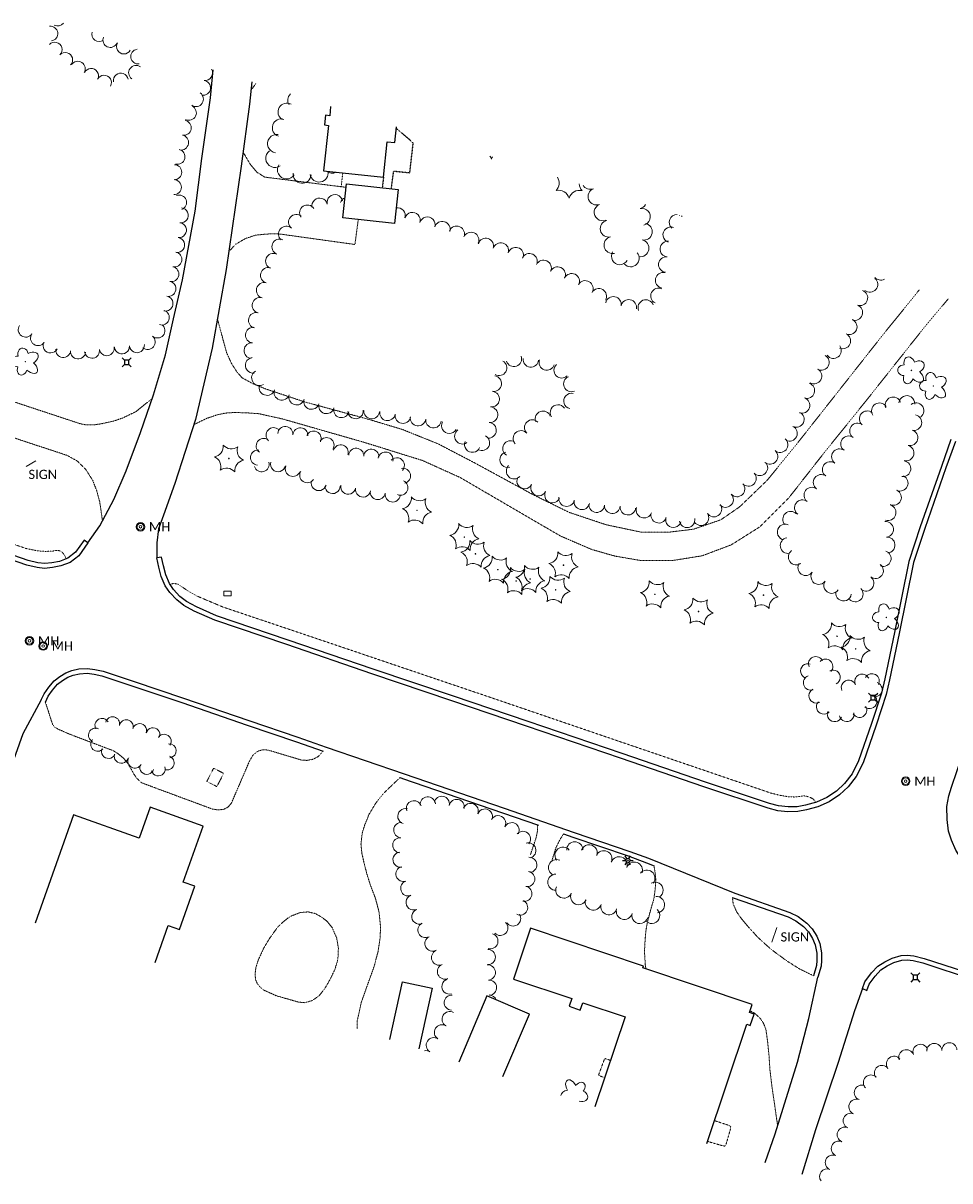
# Model space of a CAD drawing. Extents: x 386237 to 390135, y 96958 to 113752.
# Tile 31 of 116: x 389329 to 389811, y 98281 to 98884. Entities that reach past the tile are written whole.
import ezdxf
from ezdxf.enums import TextEntityAlignment as Align

# ---------------------------------------------------------------- set-up
doc = ezdxf.new("R2010")
doc.units = 0
doc.header["$MEASUREMENT"] = 0
doc.linetypes.add('Wisdot3', pattern=[0.1875, 0.125, -0.0625])
doc.linetypes.add('Wisdot5', pattern=[0.1, 0.05, -0.05])
for name, color, linetype, lineweight in [('E_BLD', 231, 'Continuous', 25), ('E_DRN', 41, 'Continuous', 18), ('E_DWY', 51, 'Wisdot3', 18), ('E_LAND_Vegetation', 81, 'Continuous', 18), ('E_LTG', 21, 'Continuous', 25), ('E_MISCPROP_HvyDash', 231, 'Wisdot3', 25), ('E_PATH_Sidewalk', 51, 'Wisdot5', 18), ('E_RDWY', 21, 'Continuous', 25), ('E_SGN', 21, 'Continuous', 18), ('E_UTL_AG_Bold', 31, 'Continuous', 25), ('E_UTL_MH', 31, 'Continuous', 18)]:
    doc.layers.add(name, color=color, linetype=linetype, lineweight=lineweight)
doc.styles.add('CalibriLight', font='calibril.ttf')

# ---------------------------------------------------------------- blocks, each defined once
blk = doc.blocks.new('INLET')
at = {"color": 0, "linetype": 'ByBlock', "lineweight": -2, "transparency": 16777216, "flags": 128}
blk.add_lwpolyline([(-7.5, 10), (7.5, 10), (7.5, 0), (-7.5, 0)], close=True, dxfattribs=at)
blk = doc.blocks.new('LPOL')
at = {"color": 0, "linetype": 'ByBlock', "lineweight": -2, "transparency": 16777216}
for p, q in [((-4, 0), (-1.5, 0)), ((-0.75, 1.3), (-2, 3.46)), ((0.75, 1.3), (2, 3.46)), ((1.5, 0), (4, 0)), ((-2, -3.46), (-0.75, -1.3)), ((2, -3.46), (0.75, -1.3))]:
    blk.add_line(p, q, dxfattribs=at)
for radius in [1.5, 1.5, 1.5, 0.125]:
    blk.add_circle((0, 0), radius, dxfattribs=at)
blk = doc.blocks.new('MH')
at = {"color": 0, "linetype": 'ByBlock', "lineweight": -2, "transparency": 16777216}
for radius in [5, 4, 1.5]:
    blk.add_circle((0, 0), radius, dxfattribs=at)
at = {"color": 0, "linetype": 'ByBlock', "lineweight": -2, "transparency": 16777216, "style": 'CalibriLight'}
blk.add_text('MH', height=10.8, dxfattribs=at).set_placement((10, 0), align=Align.MIDDLE_LEFT)
blk = doc.blocks.new('PED')
at = {"color": 0, "linetype": 'ByBlock', "lineweight": -2, "transparency": 16777216}
for p, q in [((-2.5, 2.5), (-5.3, 5.3)), ((2.5, 2.5), (5.3, 5.3)), ((-2.5, -2.5), (-5.3, -5.3)), ((2.5, -2.5), (5.3, -5.3))]:
    blk.add_line(p, q, dxfattribs=at)
at = {"color": 0, "linetype": 'ByBlock', "lineweight": -2, "transparency": 16777216, "flags": 128}
blk.add_lwpolyline([(-2.5, -2.5), (2.5, -2.5), (2.5, 2.5), (-2.5, 2.5)], close=True, dxfattribs=at)
blk = doc.blocks.new('CTRE')
at = {"color": 0, "linetype": 'ByBlock', "lineweight": -2, "transparency": 16777216}
blk.add_circle((0, 0), 0.223, dxfattribs=at)
for centre, start, end in [((-11.97, 8.96), 280.2067, 5.97162), ((1.81, 14.92), 220.21132, 305.97623), ((13.83, 5.89), 160.21133, 245.97624), ((-13.83, -5.9), 340.21132, 65.97623), ((-1.81, -14.93), 40.21133, 125.97624)]:
    blk.add_arc(centre, 7.87, start, end, dxfattribs=at)
at = {"color": 0, "linetype": 'ByBlock', "lineweight": -2, "transparency": 16777216, "extrusion": (0, 0, -1)}
blk.add_arc((-12.03, -9.04), 7.87, 354.07279, 79.74889, dxfattribs=at)
blk = doc.blocks.new('SIGN')
at = {"color": 0, "linetype": 'ByBlock', "lineweight": -2, "transparency": 16777216, "style": 'CalibriLight'}
blk.add_text('SIGN', height=12, dxfattribs=at).set_placement((0, 0), align=Align.MIDDLE_CENTER)
blk = doc.blocks.new('DTRE')
at = {"color": 0, "linetype": 'ByBlock', "lineweight": -2, "transparency": 16777216}
blk.add_circle((-0.18, 0), 0.183, dxfattribs=at)
for centre, major_axis, ratio in [((-1.87, 5.32), (1.36, -4.98), 0.782863), ((-5.87, 0.15), (4.93, -0.12), 0.832022), ((4.06, 2.74), (-5.27, -2.93), 0.691916), ((-2.49, -5.24), (1.8, 4.86), 0.716896), ((3.54, -3.71), (-5.01, 4.58), 0.560249)]:
    blk.add_ellipse(centre, major_axis=major_axis, ratio=ratio, start_param=1.570796, end_param=4.712389, dxfattribs=at)

msp = doc.modelspace()

# ---------------------------------------------------------------- linework, layer by layer
at = {"layer": 'E_BLD'}
for p, q in [((389489.28, 98840.3), (389488.78, 98835.47)), ((389486.53, 98835.7), (389486.01, 98830.68)), ((389488.78, 98835.47), (389486.53, 98835.7)), ((389488.78, 98835.47), (389488.78, 98835.47)), ((389488.08, 98830.46), (389485.63, 98806.75)), ((389486.01, 98830.68), (389486.01, 98830.68)), ((389486.01, 98830.68), (389488.08, 98830.46)), ((389488.08, 98830.46), (389488.08, 98830.46)), ((389522.67, 98821.49), (389523.51, 98829.63)), ((389516.84, 98803.53), (389518.74, 98821.89)), ((389518.74, 98821.89), (389518.74, 98821.89)), ((389518.74, 98821.89), (389522.67, 98821.49)), ((389522.67, 98821.49), (389522.67, 98821.49)), ((389485.63, 98806.75), (389516.84, 98803.53)), ((389495.6, 98782.35), (389497.5, 98799.99)), ((389497.5, 98799.99), (389524.39, 98797.09)), ((389497.5, 98799.99), (389497.5, 98799.99)), ((389524.39, 98797.09), (389522.49, 98779.45)), ((389524.39, 98797.09), (389524.39, 98797.09)), ((389522.49, 98779.45), (389495.6, 98782.35)), ((389522.49, 98779.45), (389522.49, 98779.45)), ((389355.44, 98471.77), (389335.53, 98415.49)), ((389389.62, 98459.69), (389355.44, 98471.77)), ((389355.44, 98471.77), (389355.44, 98471.77)), ((389395.31, 98475.76), (389389.62, 98459.69)), ((389422.92, 98465.99), (389395.31, 98475.76)), ((389412.61, 98436.85), (389422.92, 98465.99)), ((389422.92, 98465.99), (389422.92, 98465.99)), ((389389.62, 98459.69), (389389.62, 98459.69)), ((389410.58, 98412.11), (389418.58, 98434.74)), ((389418.58, 98434.74), (389412.61, 98436.85)), ((389412.61, 98436.85), (389412.61, 98436.85)), ((389397.96, 98395.02), (389404.74, 98414.18)), ((389404.74, 98414.18), (389404.74, 98414.18)), ((389404.74, 98414.18), (389410.58, 98412.11)), ((389593.32, 98412.85), (389584.44, 98386.41)), ((389651.96, 98393.16), (389593.32, 98412.85)), ((389593.32, 98412.85), (389593.32, 98412.85)), ((389651.64, 98392.19), (389651.96, 98393.16)), ((389708.51, 98373.09), (389651.64, 98392.19)), ((389651.64, 98392.19), (389651.64, 98392.19)), ((389651.96, 98393.16), (389651.96, 98393.16)), ((389584.44, 98386.41), (389584.44, 98386.41)), ((389584.44, 98386.41), (389614.75, 98376.23)), ((389520.04, 98354.99), (389526.64, 98385.01)), ((389526.64, 98385.01), (389526.64, 98385.01)), ((389526.64, 98385.01), (389542.07, 98381.62)), ((389542.07, 98381.62), (389535.12, 98350.05)), ((389570.47, 98377.6), (389555.93, 98343.23)), ((389592.67, 98368.21), (389570.47, 98377.6)), ((389570.47, 98377.6), (389570.47, 98377.6)), ((389614.75, 98376.23), (389613.4, 98372.21)), ((389614.75, 98376.23), (389614.75, 98376.23)), ((389619.1, 98370.3), (389620.38, 98374.11)), ((389620.38, 98374.11), (389620.38, 98374.11)), ((389620.38, 98374.11), (389642.44, 98366.7)), ((389578.91, 98335.69), (389592.67, 98368.21)), ((389592.67, 98368.21), (389592.67, 98368.21)), ((389613.4, 98372.21), (389619.1, 98370.3)), ((389707.14, 98369.01), (389708.51, 98373.09)), ((389709.52, 98368.21), (389707.14, 98369.01)), ((389707.14, 98369.01), (389707.14, 98369.01)), ((389707.54, 98362.32), (389709.52, 98368.21)), ((389709.52, 98368.21), (389709.52, 98368.21)), ((389642.44, 98366.7), (389626.76, 98320)), ((389642.44, 98366.7), (389642.44, 98366.7)), ((389684.95, 98300.92), (389705.77, 98362.91)), ((389705.77, 98362.91), (389707.54, 98362.32))]:
    msp.add_line(p, q, dxfattribs=at)
at = {"layer": 'E_DWY', "flags": 128}
for points in [[(389447.87, 98848.71), (389450.48, 98852.4)], [(389443.7, 98816.64), (389447.5, 98810.13), (389451.09, 98805.95), (389455.01, 98803.53), (389497.31, 98798.22)], [(389436.32, 98764.8), (389439.97, 98768.7), (389444.85, 98771.54), (389450.16, 98773.33), (389455.41, 98773.89), (389460.89, 98774.1), (389463.95, 98773.79), (389501.91, 98768.5), (389503.64, 98781.48)], [(389795.46, 98744.83), (389775.68, 98720.39), (389732.14, 98665.2), (389716.25, 98645.72), (389702.01, 98632), (389692.25, 98625.29), (389678.02, 98620.39), (389665.31, 98618.85), (389650.77, 98618.85), (389632.65, 98622.68), (389613.28, 98629.17), (389594.67, 98638.31), (389563.86, 98655.06), (389545.06, 98664.85), (389526.27, 98672.39), (389508.5, 98677.69), (389475.65, 98686.64), (389455.61, 98693.3), (389448.92, 98696.05), (389443.3, 98699.09), (389440.57, 98702.1), (389437.67, 98706.69), (389435.15, 98712.24), (389430.41, 98729.71)], [(389418.07, 98674.75), (389424.69, 98678), (389429.86, 98679.77), (389434.35, 98680.79), (389439.54, 98681.12), (389445.99, 98680.89), (389451.95, 98680.48), (389464.51, 98677.67), (389506.97, 98665.5), (389537.16, 98656.09), (389556.76, 98647.23), (389582.63, 98632.11), (389608.79, 98616.87), (389625.01, 98609.88), (389637.17, 98606.4), (389650.71, 98604.09), (389666.7, 98604.03), (389682.6, 98606.58), (389697.65, 98612.25), (389712.52, 98621.61), (389727.61, 98636.69), (389746, 98660.16), (389768.04, 98687.48), (389798.95, 98726.45), (389810.47, 98740.15)], [(389396.47, 98688.39), (389387.86, 98681.48), (389381.05, 98678.22), (389375.95, 98676.51), (389370.17, 98675.27), (389366.16, 98674.65), (389361.82, 98674.66), (389358.96, 98675.27), (389290.43, 98697.91)], [(389285.9, 98680.62), (389352.06, 98658.84), (389357.38, 98655.93), (389361.86, 98651.51), (389365.49, 98645.81), (389367.57, 98640.45), (389369.18, 98634.48), (389370.6, 98624.66)], [(389485.33, 98504.97), (389482.89, 98502.17), (389480.17, 98500.74), (389477.16, 98500.16), (389474.42, 98500.21), (389458.33, 98505.04), (389456.34, 98505.53), (389454.06, 98505.7), (389451.3, 98504.9), (389448.85, 98502.86), (389447.03, 98499.7), (389437.58, 98477.76), (389435.76, 98475.76), (389433.64, 98474.69), (389431, 98474.36), (389427.69, 98474.85), (389394.3, 98487.23), (389390.78, 98488.57), (389388.36, 98490.91), (389386.73, 98493.31), (389385.21, 98496.18), (389383.55, 98498.89), (389381.27, 98501.55), (389378.55, 98503.72), (389376.27, 98505.14), (389353.52, 98513.75), (389347.33, 98516.47), (389345.62, 98517.54), (389344.69, 98518.73), (389344.01, 98520.71), (389342.83, 98524.47), (389340.86, 98530.5)], [(389503.06, 98360.56), (389503.15, 98364.93), (389505.27, 98374.45), (389511.96, 98393.16), (389513.96, 98400.79), (389515, 98407.74), (389515.25, 98413.53), (389514.43, 98421.37), (389512.58, 98428.36), (389510.03, 98435.08), (389508.08, 98441.2), (389506.61, 98446.97), (389505.51, 98451.98), (389505.04, 98456.71), (389505.7, 98462.23), (389507.06, 98466.69), (389509.35, 98472.31), (389512.81, 98478), (389516.57, 98482.7), (389519.95, 98486.04), (389525.37, 98491.19)], [(389593.21, 98451.09), (389596.19, 98460), (389596.78, 98462.83), (389596.92, 98466.58)], [(389610.49, 98461.88), (389608.97, 98459.64), (389606.55, 98454.91), (389604.43, 98448.19)], [(389653.25, 98391.65), (389652.97, 98393.77), (389652.53, 98400.57), (389652.85, 98406.58), (389653.3, 98411.71), (389654.12, 98416.33), (389656.23, 98424.12), (389657.36, 98427.75), (389657.9, 98431.41), (389658.26, 98434.99), (389658.41, 98438.26), (389658.19, 98440.74), (389657.5, 98445.33)], [(389740.4, 98388.15), (389733.33, 98391.6), (389726.86, 98395.65), (389718.37, 98401.87), (389711.48, 98408.11), (389706.21, 98413.93), (389703.1, 98417.63), (389700.51, 98421.32), (389698.7, 98425.43), (389698.27, 98428.81)], [(389461.07, 98377.69), (389472.69, 98374.38), (389475.84, 98374.11), (389479.52, 98375.13), (389483.11, 98377.55), (389486.15, 98381.34), (389489.04, 98386.29), (389491.52, 98391.45), (389493.05, 98396.71), (389493.31, 98402.43), (389492.42, 98407.69), (389490.12, 98413.09), (389487.4, 98416.5), (389484.36, 98418.73), (389481.28, 98420.49), (389477.4, 98421.33), (389473.44, 98421), (389468.33, 98419.02), (389465.27, 98416.72), (389461.81, 98413.53), (389457.72, 98407.87), (389454.47, 98402.5)], [(389454.47, 98402.5), (389451.52, 98396.06), (389450.43, 98392.48), (389449.94, 98389.08), (389450.21, 98386.13), (389451.13, 98384), (389452.82, 98382), (389454.23, 98380.77), (389461.07, 98377.69)], [(389721.79, 98310.14), (389720.42, 98319.77), (389718.88, 98330.17), (389717.8, 98339.14), (389717.28, 98347.14), (389716.52, 98354.4), (389715.72, 98360.06), (389714.41, 98363.52), (389712.66, 98366.01), (389709.97, 98368.52), (389708.32, 98369.42), (389707.4, 98369.79)]]:
    msp.add_lwpolyline(points, dxfattribs=at)
at = {"layer": 'E_LAND_Vegetation'}
for centre, radius, start, end in [((389343.53, 98878.18), 3.83, 277.50045, 97.50045), ((389347.35, 98886), 3.83, 241.68548, 321.59339), ((389345.73, 98869.88), 3.83, 315.79656, 135.79656), ((389368.89, 98877.86), 3.83, 162.90079, 303.7908), ((389374.64, 98874.81), 3.83, 156.21717, 336.21717), ((389351.22, 98864.54), 3.83, 315.79656, 135.79656), ((389381.74, 98871.44), 3.83, 149.50463, 329.50463), ((389389.12, 98866.23), 3.83, 98.45473, 278.45473), ((389357.77, 98859.96), 3.83, 327.18927, 147.18927), ((389388.03, 98857.8), 3.83, 53.87179, 233.87179), ((389364.69, 98856.24), 3.83, 334.11483, 154.11483), ((389371.43, 98852.71), 3.83, 332.08651, 152.08651), ((389380.11, 98853.81), 3.83, 9.91865, 189.91865), ((389423.97, 98857.7), 3.9, 261.73816, 29.367), ((389422.85, 98849.99), 3.9, 261.73816, 81.73816), ((389419.21, 98844.13), 3.9, 235.80801, 55.80801), ((389471.54, 98843.58), 4.59, 134.74399, 213.04561), ((389415.51, 98836.98), 3.9, 244.33873, 64.33873), ((389466.49, 98837.43), 4.59, 60.00553, 240.00553), ((389412.86, 98829.21), 3.9, 259.65169, 79.65169), ((389463.52, 98829.23), 4.59, 71.72553, 251.72553), ((389411.46, 98821.54), 3.9, 259.65169, 79.65169), ((389461.22, 98820.93), 4.76, 81.63868, 261.63868), ((389409.58, 98814.12), 3.9, 255.45065, 75.45065), ((389460.28, 98813.3), 4.76, 125.12223, 305.12223), ((389567.44, 98811.23), 5.72, 16.89923, 34.32435), ((389578.38, 98811.19), 5.72, 149.83929, 162.66414), ((389407.92, 98806.11), 3.9, 268.72239, 88.72239), ((389466.35, 98807.36), 4.76, 147.16474, 327.16474), ((389407.74, 98798.32), 3.9, 268.72239, 88.72239), ((389474.46, 98805.16), 4.76, 174.84344, 354.84344), ((389483.26, 98805.75), 4.76, 190.81768, 9.12293), ((389489.96, 98810.26), 4.76, 229.99937, 298.22656), ((389602.38, 98800.47), 5.72, 316.89924, 32.29268), ((389607.82, 98790.97), 5.72, 16.89923, 102.66414), ((389618.76, 98790.93), 5.72, 76.89923, 162.66414), ((389624.27, 98800.38), 5.72, 183.91136, 222.66414), ((389624.34, 98801.6), 4.39, 210.53339, 291.56841), ((389627.56, 98793.43), 4.39, 111.56841, 291.56841), ((389410.43, 98790.31), 3.9, 291.17857, 111.17857), ((389483.56, 98788.58), 4.06, 12.69729, 192.69729), ((389491.47, 98790.36), 4.06, 12.69729, 192.69729), ((389498.28, 98789.07), 4.06, 112.48639, 162.65685), ((389630.77, 98785.23), 4.39, 111.04363, 291.04363), ((389649.3, 98791.48), 4.39, 282.43865, 329.18154), ((389411.28, 98783.68), 3.9, 263.2729, 83.2729), ((389471.46, 98780.09), 4.06, 49.5463, 229.5463), ((389477.16, 98784.96), 4.06, 33.33989, 213.33989), ((389524.05, 98783.5), 4.06, 343.08958, 99.92033), ((389531.81, 98781.14), 4.06, 343.08958, 163.08958), ((389651.19, 98782.9), 4.39, 282.43865, 102.43865), ((389669.46, 98780.05), 4.06, 89.38692, 228.07333), ((389674.5, 98785.16), 4.06, 200.67698, 202.35172), ((389669.46, 98780.05), 4.06, 48.07333, 55.97512), ((389410.37, 98775.94), 3.9, 263.2729, 83.2729), ((389466.2, 98773.92), 4.06, 49.5463, 229.5463), ((389539.58, 98778.78), 4.06, 343.08958, 163.08958), ((389547.36, 98776.46), 4.06, 343.43616, 163.43616), ((389554.85, 98774.01), 4.06, 336.66774, 156.66774), ((389633.9, 98776.72), 4.39, 103.01433, 283.01433), ((389652.18, 98775.15), 4.39, 258.84413, 78.84413), ((389666.2, 98773.55), 4.06, 70.00654, 250.00654), ((389409.46, 98768.2), 3.9, 263.2729, 83.2729), ((389462.77, 98767.25), 4.06, 66.32814, 246.32814), ((389562.31, 98770.8), 4.06, 336.66774, 156.66774), ((389570.02, 98767.71), 4.06, 342.93335, 162.93335), ((389635.88, 98768.17), 4.39, 103.01433, 283.01433), ((389577.78, 98765.32), 4.06, 342.93335, 162.93335), ((389585.53, 98762.94), 4.06, 342.93335, 162.93335), ((389650.48, 98766.53), 4.39, 258.84413, 78.84413), ((389664.69, 98766.13), 4.06, 84.62369, 264.62369), ((389407.98, 98760.7), 3.9, 258.58008, 78.58008), ((389459.51, 98759.82), 4.06, 66.32814, 246.32814), ((389592.69, 98759.74), 4.06, 334.92501, 154.92501), ((389600.04, 98756.3), 4.06, 334.92501, 154.92501), ((389639.73, 98762.38), 4.39, 149.18522, 329.18522), ((389645.41, 98761.27), 4.39, 222.52017, 42.52017), ((389663.93, 98758.06), 4.06, 84.62369, 264.62369), ((389406.43, 98753.06), 3.9, 258.58008, 78.58008), ((389456.85, 98752.46), 4.06, 74.41798, 254.41798), ((389607.35, 98752.81), 4.06, 334.42517, 154.42517), ((389614.67, 98749.31), 4.06, 334.42517, 154.42517), ((389662.25, 98749.88), 4.06, 77.48224, 257.48224), ((389404.89, 98745.42), 3.9, 258.58008, 78.58008), ((389454.68, 98744.65), 4.06, 74.41798, 254.41798), ((389621.73, 98745.64), 4.06, 329.88489, 149.88489), ((389769.81, 98747.75), 4.06, 229.96299, 49.96299), ((389775.42, 98754.02), 4.06, 220.43899, 298.81819), ((389403.35, 98737.78), 3.9, 258.58008, 78.58008), ((389628.75, 98741.56), 4.06, 329.88489, 149.88489), ((389636.38, 98737.36), 4.06, 348.79647, 168.79647), ((389659.82, 98741.72), 4.06, 63.62086, 243.62086), ((389764.6, 98740.74), 4.06, 250.88944, 70.88944), ((389452.5, 98736.83), 4.06, 74.41798, 254.41798), ((389644.34, 98735.78), 4.06, 348.79647, 168.79647), ((389653.24, 98735.68), 4.06, 21.72483, 201.72483), ((389761.95, 98733.08), 4.06, 250.88944, 70.88944), ((389401.46, 98730.5), 3.9, 250.59242, 70.59242), ((389450.6, 98729.03), 4.06, 76.87099, 256.87099), ((389759.05, 98725.7), 4.06, 245.58402, 65.58402), ((389330.64, 98724.2), 3.9, 145.32124, 325.32124), ((389399.16, 98723.74), 3.9, 229.81274, 49.81274), ((389449.01, 98721.36), 4.06, 85.05327, 265.05327), ((389337.05, 98719.77), 3.9, 145.32124, 325.32124), ((389343.54, 98715.95), 3.9, 153.04199, 333.04199), ((389394.13, 98717.79), 3.9, 229.81274, 49.81274), ((389448.31, 98713.28), 4.06, 85.05327, 265.05327), ((389755.7, 98718.31), 4.06, 245.58402, 65.58402), ((389350.15, 98713.64), 3.9, 174.22977, 354.22977), ((389357.9, 98712.85), 3.9, 174.22977, 354.22977), ((389365.13, 98713.25), 3.9, 189.63601, 9.63601), ((389372.82, 98714.55), 3.9, 189.63601, 9.63601), ((389380.69, 98715.43), 3.9, 185.45682, 5.45682), ((389388.48, 98716.11), 3.9, 184.53251, 4.53251), ((389750.88, 98713.29), 4.06, 217.17436, 37.17436), ((389448.98, 98705.66), 4.06, 97.92491, 277.92491), ((389576.88, 98704.36), 4.06, 240.00034, 60.00034), ((389584.59, 98709.04), 4.06, 198.84119, 18.84119), ((389593.42, 98708.73), 4.06, 173.15236, 353.15236), ((389601.76, 98707.2), 4.06, 160.90332, 340.90332), ((389609.52, 98703.06), 4.06, 133.92902, 313.92902), ((389744.59, 98707.19), 4.06, 241.25813, 61.25813), ((389452.22, 98699.14), 4.06, 120.25676, 300.25676), ((389574.1, 98696.13), 4.06, 262.38073, 82.38073), ((389614.5, 98695.96), 4.06, 112.54801, 292.54801), ((389740.7, 98700.08), 4.06, 241.25813, 61.25813), ((389456.14, 98694.07), 4.06, 162.04636, 342.04636), ((389463.86, 98691.57), 4.06, 162.04636, 342.04636), ((389736.99, 98692.51), 4.06, 251.68014, 71.68014), ((389471.58, 98689.07), 4.06, 162.04636, 342.04636), ((389479.3, 98686.8), 4.06, 163.94368, 343.94368), ((389573.02, 98688.09), 4.06, 262.38073, 82.38073), ((389614.61, 98687.06), 4.06, 77.37851, 257.37851), ((389734.44, 98684.81), 4.06, 251.68014, 71.68014), ((389781.87, 98685.01), 4.1, 20.55335, 200.55335), ((389789.02, 98685.79), 4.1, 355.8732, 175.8732), ((389487.09, 98684.56), 4.06, 163.94368, 343.94368), ((389494.87, 98682.47), 4.06, 165.55062, 345.55062), ((389502.22, 98681.93), 4.06, 184.75144, 4.75144), ((389510.61, 98681.85), 4.06, 175.44809, 355.44809), ((389518.85, 98680.92), 4.06, 169.78209, 349.78209), ((389572.18, 98679.95), 4.06, 264.6009, 84.6009), ((389599.74, 98677.78), 4.06, 19.9115, 199.9115), ((389607.55, 98681.1), 4.06, 32.29875, 212.29875), ((389731.54, 98677.53), 4.06, 243.86597, 63.86597), ((389768.41, 98677.8), 4.1, 50.60011, 230.60011), ((389774.74, 98681.98), 4.1, 32.99817, 212.99817), ((389793.76, 98682.04), 4.1, 308.07301, 128.07301), ((389526.83, 98679.48), 4.06, 169.78209, 349.78209), ((389534.75, 98678.21), 4.06, 172.59657, 352.59657), ((389542.79, 98677.17), 4.06, 172.59657, 352.59657), ((389550.98, 98674.23), 4.06, 150.0008, 330.0008), ((389571.42, 98671.87), 4.06, 264.6009, 84.6009), ((389594.18, 98673.27), 4.06, 44.64418, 224.64418), ((389763.44, 98671.46), 4.1, 54.63719, 234.63719), ((389792.66, 98675.85), 4.1, 257.7468, 77.7468), ((389459.57, 98669.3), 3.92, 47.14451, 227.14451), ((389465.7, 98669.9), 3.92, 355.19066, 175.19066), ((389473.52, 98669.24), 3.92, 355.19066, 175.19066), ((389480.41, 98667.53), 3.92, 335.56703, 155.56703), ((389557.81, 98668.76), 4.06, 125.06512, 305.06512), ((389567.95, 98665.35), 4.06, 242.56651, 62.56651), ((389588.29, 98667.62), 4.06, 43.03242, 223.03242), ((389727.96, 98670.25), 4.06, 243.86597, 63.86597), ((389758.7, 98664.79), 4.1, 54.63719, 234.63719), ((389790.67, 98667.98), 4.1, 255.39847, 75.39847), ((389454.46, 98663.67), 3.92, 54.59881, 234.59881), ((389487.15, 98664.15), 3.92, 326.57319, 146.57319), ((389494.55, 98660.41), 3.92, 342.79272, 162.79272), ((389563.01, 98664.44), 4.06, 157.12446, 337.12446), ((389582.82, 98662.35), 4.06, 58.33096, 238.33096), ((389723.1, 98664.4), 4.06, 229.20948, 49.20948), ((389788.61, 98660.05), 4.1, 255.39847, 75.39847), ((389451.55, 98657.67), 3.92, 84.53331, 264.53331), ((389502.58, 98658.6), 3.92, 356.56932, 176.56932), ((389510.41, 98658.13), 3.92, 356.56932, 176.56932), ((389517.85, 98656.63), 3.92, 348.62263, 168.62263), ((389523.7, 98653.66), 3.92, 317.22273, 137.22273), ((389581.38, 98656.54), 4.06, 104.78437, 284.78437), ((389717.8, 98658.25), 4.06, 229.20948, 49.20948), ((389753.96, 98658.1), 4.1, 54.63719, 234.63719), ((389453.39, 98654.14), 3.92, 196.40504, 16.40504), ((389461.93, 98654.24), 3.92, 164.96889, 344.96889), ((389469.62, 98651.79), 3.92, 157.50271, 337.50271), ((389477.11, 98648.48), 3.92, 146.24116, 326.24116), ((389526.98, 98648.16), 3.92, 282.73164, 102.73164), ((389584.75, 98650.61), 4.06, 135.56548, 315.56548), ((389712.56, 98652.35), 4.06, 222.82457, 42.82457), ((389749.21, 98651.42), 4.1, 54.63719, 234.63719), ((389786.99, 98651.85), 4.1, 260.79892, 80.79892), ((389483.1, 98644.39), 3.92, 164.83967, 344.83967), ((389525.57, 98641.97), 3.92, 246.04431, 66.04431), ((389590.21, 98645.47), 4.06, 153.11275, 333.11275), ((389706.61, 98646.83), 4.06, 222.82457, 42.82457), ((389744.47, 98644.74), 4.1, 54.63719, 234.63719), ((389785.54, 98644.36), 4.1, 244.95328, 64.95328), ((389490.27, 98642.84), 3.92, 179.74065, 359.74065), ((389498.44, 98642.55), 3.92, 168.70913, 348.70913), ((389506.13, 98641.01), 3.92, 168.70913, 348.70913), ((389513.8, 98639.71), 3.92, 170.78736, 350.78736), ((389521.54, 98638.45), 3.92, 170.78736, 350.78736), ((389597.45, 98641.8), 4.06, 153.11275, 333.11275), ((389604.69, 98638.13), 4.06, 153.11275, 333.11275), ((389700.66, 98641.32), 4.06, 222.82457, 42.82457), ((389739.62, 98638.08), 4.1, 53.16157, 233.16157), ((389782.08, 98636.93), 4.1, 244.95328, 64.95328), ((389612.03, 98636.29), 4.06, 168.26894, 348.26894), ((389619.97, 98634.64), 4.06, 168.26894, 348.26894), ((389627.68, 98633.19), 4.06, 176.15053, 356.15053), ((389635.77, 98632.64), 4.06, 176.15053, 356.15053), ((389688.65, 98630.9), 4.06, 214.04955, 34.04955), ((389694.72, 98635.81), 4.06, 222.82457, 42.82457), ((389734.71, 98631.53), 4.1, 53.16157, 233.16157), ((389779.28, 98629.01), 4.1, 251.38497, 71.38497), ((389643.91, 98631.83), 4.06, 174.12537, 354.12537), ((389652.28, 98630.32), 4.06, 160.85597, 340.85597), ((389659.94, 98627.66), 4.06, 160.85597, 340.85597), ((389681.93, 98626.35), 4.06, 214.04955, 34.04955), ((389728.61, 98625.59), 4.1, 43.11668, 223.11668), ((389667.62, 98625.36), 4.06, 163.70771, 343.70771), ((389674.69, 98625.3), 4.06, 189.46451, 9.46451), ((389725.73, 98618.91), 4.1, 68.67338, 248.67338), ((389777.95, 98620.3), 4.1, 275.64199, 95.64199), ((389727.27, 98611.88), 4.1, 100.23895, 280.23895), ((389778.76, 98612.14), 4.1, 275.64199, 95.64199), ((389731.48, 98605.94), 4.1, 126.16386, 306.16386), ((389776.72, 98605.14), 4.1, 251.0709, 71.0709), ((389736.44, 98600.39), 4.1, 145.6715, 325.6715), ((389743.21, 98595.76), 4.1, 145.4802, 325.4802), ((389772.71, 98598.81), 4.1, 232.55434, 52.55434), ((389749.95, 98591.12), 4.1, 145.71742, 325.71742), ((389767.74, 98592.3), 4.1, 232.55434, 52.55434), ((389756.07, 98587.18), 4.1, 171.51285, 351.51285), ((389762.16, 98586.72), 4.1, 223.87576, 43.87576), ((389737.54, 98546.59), 3.82, 71.88344, 251.88344), ((389741.68, 98550.32), 3.82, 24.06394, 204.06394), ((389746.69, 98549.01), 3.82, 316.4946, 136.4946), ((389739.01, 98540.5), 3.82, 108.95035, 288.95035), ((389750.56, 98543.34), 3.82, 295.75174, 115.75174), ((389765.74, 98541.2), 3.82, 25.23576, 205.23576), ((389770.89, 98541.44), 3.82, 330.41583, 150.41583), ((389741.92, 98533.77), 3.82, 117.74558, 297.74558), ((389758.73, 98538.06), 3.82, 23.77977, 203.77977), ((389772.36, 98537.05), 3.82, 252.65504, 72.65504), ((389745.81, 98528.01), 3.82, 137.05734, 317.05734), ((389769.62, 98530.87), 3.82, 228.68771, 48.68771), ((389751.44, 98524.12), 3.82, 158.34053, 338.34053), ((389757.72, 98524.1), 3.82, 192.43523, 12.43523), ((389764.38, 98526.33), 3.82, 209.63723, 29.63723), ((389370.32, 98518.33), 3.65, 29.59438, 209.59438), ((389375.85, 98519.16), 3.65, 347.57777, 167.57777), ((389382.98, 98517.59), 3.65, 347.57777, 167.57777), ((389389.86, 98515.65), 3.65, 342.43958, 162.43958), ((389367, 98513.29), 3.65, 64.49198, 244.49198), ((389396.82, 98513.45), 3.65, 342.43958, 162.43958), ((389402.67, 98510.07), 3.65, 326.04109, 146.04109), ((389368.11, 98508.52), 3.65, 137.46536, 317.46536), ((389373.74, 98504.8), 3.65, 153.79646, 333.79646), ((389405.34, 98505.14), 3.65, 275.60011, 95.60011), ((389380.32, 98502.31), 3.65, 162.32204, 342.32204), ((389387.47, 98499.75), 3.65, 151.45709, 331.45709), ((389404.21, 98498.82), 3.65, 250.94169, 70.94169), ((389393.63, 98496.52), 3.65, 162.97028, 342.97028), ((389399.61, 98495.74), 3.65, 197.3115, 17.3115), ((389532.64, 98475.22), 3.96, 19.15027, 199.15027), ((389539.8, 98477.22), 3.96, 5.66365, 185.66365), ((389547.1, 98477.52), 3.96, 348.22972, 168.22972), ((389554.85, 98475.91), 3.96, 348.22972, 168.22972), ((389562.13, 98473.83), 3.96, 338.55683, 158.55683), ((389528.14, 98471.09), 3.96, 73.52425, 253.52425), ((389569.5, 98470.93), 3.96, 338.55683, 158.55683), ((389576.38, 98467.46), 3.96, 331.96938, 151.96938), ((389526.05, 98463.89), 3.96, 86.25534, 266.25534), ((389583.43, 98463.8), 3.96, 332.92663, 152.92663), ((389525.53, 98455.99), 3.96, 86.25534, 266.25534), ((389589.36, 98459.3), 3.96, 319.44059, 139.44059), ((389525.64, 98448.55), 3.96, 99.50412, 279.50412), ((389592.12, 98453.23), 3.96, 287.3944, 107.3944), ((389610.15, 98450.85), 4.21, 38.78998, 218.78998), ((389616.29, 98453.59), 4.21, 1.14523, 181.14523), ((389623.78, 98452.06), 4.21, 341.67891, 161.67891), ((389631.42, 98448.96), 4.21, 336.77139, 156.77139), ((389592.6, 98445.77), 3.96, 273.69159, 93.69159), ((389606.78, 98444.34), 4.21, 66.65934, 246.65934), ((389639.38, 98445.85), 4.21, 340.49288, 160.49288), ((389647.32, 98443.04), 4.21, 340.49288, 160.49288), ((389527.2, 98441.09), 3.96, 108.20058, 288.20058), ((389591.55, 98438.43), 3.96, 259.29101, 79.29101), ((389606.45, 98436.76), 4.21, 89.52513, 269.52513), ((389653.78, 98438.87), 4.21, 321.70405, 141.70405), ((389529.67, 98433.57), 3.96, 108.20058, 288.20058), ((389590.01, 98430.72), 3.96, 257.7468, 77.7468), ((389610.59, 98432.69), 4.21, 156.18044, 336.18044), ((389658.09, 98432.62), 4.21, 300.25948, 120.25948), ((389532.45, 98426.29), 3.96, 112.12342, 292.12342), ((389618.29, 98429.29), 4.21, 156.18044, 336.18044), ((389658.81, 98425.08), 4.21, 275.83882, 95.83882), ((389535.43, 98418.95), 3.96, 112.12342, 292.12342), ((389587.84, 98423.63), 3.96, 243.70688, 63.70688), ((389625.95, 98426.47), 4.21, 163.2955, 343.2955), ((389634.02, 98424.05), 4.21, 163.2955, 343.2955), ((389642.08, 98421.62), 4.21, 163.2955, 343.2955), ((389656.31, 98419.49), 4.21, 227.64809, 47.64809), ((389577.53, 98413.03), 3.96, 225.5117, 45.5117), ((389584.19, 98417.92), 3.96, 213.80429, 33.80429), ((389650.13, 98419.44), 4.21, 165.60905, 345.60905), ((389538.62, 98411.91), 3.96, 117.54398, 297.54398), ((389572.39, 98406.12), 3.96, 252.83821, 72.83821), ((389542.29, 98404.89), 3.96, 117.54398, 297.54398), ((389545.69, 98397.58), 3.96, 112.76089, 292.76089), ((389570.99, 98397.87), 3.96, 269.66549, 89.66549), ((389548.75, 98390.28), 3.96, 112.76089, 292.76089), ((389571.06, 98389.8), 3.96, 274.46491, 94.46491), ((389551.09, 98382.51), 3.96, 106.4327, 286.4327), ((389571.67, 98381.91), 3.96, 274.46491, 94.46491), ((389552.32, 98374.15), 3.96, 86.3658, 266.3658), ((389571.66, 98374.17), 3.96, 19.95013, 88.85836), ((389551.2, 98365.56), 3.96, 60.00003, 240.00003), ((389547.19, 98358.65), 3.96, 57.53684, 237.53684), ((389542.94, 98351.96), 3.96, 57.53684, 237.53684), ((389788.75, 98345.72), 3.93, 20.93024, 200.93024), ((389796.1, 98348.53), 3.93, 20.93024, 200.93024), ((389803.33, 98349.02), 3.93, 2.50086, 182.50086), ((389811.18, 98349.36), 3.93, 2.09928, 182.09928), ((389538.98, 98345.2), 3.96, 59.99968, 102.55257), ((389782.32, 98342.32), 3.93, 37.07921, 217.07921), ((389776.04, 98337.57), 3.93, 37.07921, 217.07921), ((389770.34, 98332.57), 3.93, 45.38852, 225.38852), ((389765.62, 98327.34), 3.93, 68.74624, 248.74624), ((389762.77, 98320), 3.93, 68.74624, 248.74624), ((389759.8, 98312.65), 3.93, 66.92681, 246.92681), ((389756.71, 98305.42), 3.93, 66.92681, 246.92681), ((389753.63, 98298.17), 3.93, 66.83553, 246.83553), ((389750.53, 98290.94), 3.93, 66.83553, 246.83553), ((389747.59, 98283.72), 3.93, 69.17006, 215.58481)]:
    msp.add_arc(centre, radius, start, end, dxfattribs=at)
for centre, major_axis, ratio, start_param, end_param in [((389614.64, 98329.87), (2.21, -3.95), 0.560249, 1.570796, 4.712389), ((389618.79, 98329.58), (-2.16, -2.7), 0.716896, 1.570796, 4.712389), ((389612.97, 98325.9), (3.95, 0.75), 0.691916, 1.570796, 2.900375), ((389619.79, 98325.45), (-3.1, 1.11), 0.832022, 1.570796, 4.712389), ((389616.18, 98323.02), (0.18, 3.44), 0.782863, 4.630808, 4.712389)]:
    msp.add_ellipse(centre, major_axis=major_axis, ratio=ratio, start_param=start_param, end_param=end_param, dxfattribs=at)
at = {"layer": 'E_MISCPROP_HvyDash', "flags": 128}
for points in [[(389520.82, 98797.48), (389522.09, 98806.7), (389530.47, 98805.79), (389532.22, 98821.31), (389523.44, 98828.95)], [(389516.77, 98803.53), (389516.12, 98797.98)]]:
    msp.add_lwpolyline(points, dxfattribs=at)
at = {"layer": 'E_PATH_Sidewalk', "flags": 128}
for points in [[(389494.75, 98798.54), (389495.59, 98805.72)], [(389351.7, 98605.05), (389350.86, 98606.86), (389349.6, 98608.44), (389348.47, 98609.09), (389347.15, 98609.44), (389344.64, 98608.99), (389341.03, 98608.83), (389336.82, 98609.14), (389330.88, 98610.34), (389272.72, 98630.4), (389204.37, 98653.62), (389126.08, 98680.55), (389064.53, 98701.62), (388986.88, 98727.72), (388926.71, 98748.58), (388922.51, 98750.92), (388919.26, 98754.04)], [(389741.78, 98478.28), (389740.4, 98479.99), (389738.6, 98480.96), (389736.83, 98481.49), (389735.51, 98481.7), (389730.48, 98481.08), (389727.73, 98481.2), (389723.49, 98481.86), (389718.34, 98483.12), (389639.48, 98510.01), (389572.97, 98532.71), (389492.35, 98560), (389433.26, 98579.92), (389419.87, 98585.56), (389414.84, 98588.42), (389411.5, 98590.7), (389409.82, 98591.77), (389408.49, 98592.06), (389407.49, 98592.19), (389405.73, 98591.68)], [(389631.82, 98335.07), (389628.85, 98336.21), (389628.68, 98336.58), (389631.69, 98344.67), (389632.14, 98345.03), (389634.85, 98344.1)], [(389688.92, 98312.73), (389696.64, 98310.25), (389697.29, 98309.64), (389697.47, 98309.08), (389694.78, 98299.74), (389694.04, 98299.5), (389693.14, 98299.68), (389685.3, 98301.95)]]:
    msp.add_lwpolyline(points, dxfattribs=at)
msp.add_lwpolyline([(389424.86, 98489.2), (389428.4, 98496.07), (389433.62, 98493.38), (389430.09, 98486.51)], close=True, dxfattribs=at)
at = {"layer": 'E_RDWY', "flags": 128}
for points in [[(389363.02, 98613.22), (389369.22, 98622.07), (389376.57, 98635.92), (389382.84, 98650.72), (389390.29, 98670.78), (389397.16, 98690.35), (389403.38, 98711.07), (389407.53, 98729.79), (389412.21, 98750.07), (389418.76, 98785.82), (389422.31, 98813.14), (389426.69, 98844.86), (389428.24, 98859.34)], [(389448.33, 98853.07), (389447.11, 98841.49), (389442.7, 98809.32), (389434.99, 98755.55), (389427.71, 98714.5), (389418.98, 98677.54), (389408.15, 98644.11), (389402.27, 98627.76), (389399.79, 98620.6), (389398.86, 98613.26), (389398.89, 98605.42)], [(389363.02, 98613.22), (389360.98, 98614.67), (389356.54, 98608.39), (389352.51, 98605.37), (389348.14, 98603.68), (389344.28, 98602.91), (389340.51, 98602.51), (389336.99, 98602.96), (389331.91, 98604.14), (389305.38, 98613.27), (389263.48, 98627.58), (389225.4, 98640.49), (389177.49, 98656.86), (389132.84, 98672.13), (389080.19, 98690.08), (389036.49, 98705), (388985.35, 98722.49), (388939.34, 98738.14), (388920.76, 98744.59)], [(389811.96, 98666.99), (389807.02, 98653.07), (389796.03, 98621.58), (389790.1, 98603.64), (389782.59, 98566.59), (389777.63, 98542.62), (389775.88, 98535.06), (389770.7, 98519.25), (389763.92, 98499.85), (389760.55, 98493.17), (389756.66, 98488.13), (389752.38, 98484.21), (389747.39, 98480.76), (389741.98, 98478.33), (389736.29, 98476.87), (389731.97, 98476.01), (389727.23, 98475.92), (389722.3, 98476.43), (389717.64, 98477.64), (389684.2, 98488.82), (389640.95, 98503.69), (389591.95, 98520.33), (389553.17, 98533.56), (389511.42, 98547.59), (389467.21, 98562.71), (389429.98, 98575.36), (389419.42, 98579.94), (389414.24, 98582.83), (389410.89, 98585.43), (389407.53, 98589.02), (389405.41, 98592.16), (389403.55, 98596.63), (389402.26, 98601.28), (389401.34, 98605.91), (389398.89, 98605.42)], [(389814.28, 98666.07), (389809.38, 98652.25), (389798.39, 98620.77), (389792.52, 98603), (389785.04, 98566.09), (389780.07, 98542.08), (389778.28, 98534.38), (389773.06, 98518.45), (389766.23, 98498.87), (389762.68, 98491.83), (389758.51, 98486.43), (389753.94, 98482.25), (389748.62, 98478.57), (389742.8, 98475.96), (389736.84, 98474.43), (389732.24, 98473.52), (389727.13, 98473.42), (389721.85, 98473.97), (389716.93, 98475.25), (389683.4, 98486.46), (389640.14, 98501.33), (389591.14, 98517.96), (389552.37, 98531.19), (389510.62, 98545.22), (389466.41, 98560.34), (389429.08, 98573.02), (389418.32, 98577.7), (389412.85, 98580.74), (389409.2, 98583.58), (389405.58, 98587.45), (389403.19, 98590.97), (389401.19, 98595.81), (389399.83, 98600.71), (389398.89, 98605.42)], [(389363.02, 98613.22), (389358.35, 98606.62), (389353.74, 98603.16), (389348.84, 98601.27), (389344.66, 98600.44), (389340.48, 98599.99), (389336.54, 98600.5), (389331.22, 98601.74), (389304.57, 98610.9)], [(389338.64, 98531.65), (389340.26, 98534.8), (389342.64, 98538.25), (389345.39, 98541.54), (389348.33, 98543.78), (389351.46, 98545.66), (389354.63, 98546.95), (389358.24, 98547.72), (389362.73, 98548.01), (389366.61, 98547.5), (389370.94, 98546.58), (389387.09, 98541.19), (389412.66, 98532.59), (389446.72, 98520.89), (389472.29, 98512.17), (389486.91, 98507.07), (389527.48, 98493.11), (389579.47, 98475.28), (389616, 98462.62), (389644.88, 98452.83), (389654.56, 98449.22), (389699.55, 98430.99), (389728.19, 98421.08), (389732.54, 98418.9), (389737.01, 98415.51), (389739.78, 98412.52), (389742.25, 98408.67), (389743.73, 98404.87), (389744.61, 98400.06), (389744.69, 98395.99), (389744.43, 98393.04), (389742.8, 98387.45)], [(389340.86, 98530.5), (389342.41, 98533.51), (389344.63, 98536.74), (389347.13, 98539.72), (389349.74, 98541.71), (389352.58, 98543.42), (389355.37, 98544.55), (389358.58, 98545.24), (389362.65, 98545.5), (389366.19, 98545.03), (389370.28, 98544.17), (389386.3, 98538.82), (389411.86, 98530.22), (389445.91, 98518.53), (389471.48, 98509.8), (389485.33, 98504.97)], [(389338.64, 98531.65), (389329.19, 98513.96), (389308.12, 98455.35), (389298.67, 98427.57)], [(389923.98, 98405.01), (389895.62, 98414.6), (389855.99, 98428.1), (389838.33, 98433.89), (389833.23, 98435.93), (389828.45, 98438.67), (389824.2, 98441.53), (389820.41, 98445.51), (389816.93, 98449.67), (389814.51, 98453.36), (389812.28, 98458.66), (389810.77, 98463.34), (389809.92, 98469.35), (389809.81, 98476.09), (389810.88, 98481.78), (389812.22, 98486.25), (389818.11, 98503.62), (389824.16, 98520.47), (389827.44, 98526.21), (389830.93, 98530.08), (389834.18, 98532.57)], [(389525.39, 98491.18), (389526.67, 98490.75), (389578.65, 98472.91), (389597.43, 98466.41)], [(389610.49, 98461.88), (389615.19, 98460.25), (389644.04, 98450.48), (389653.65, 98446.89), (389657.53, 98445.31)], [(389698.27, 98428.81), (389698.67, 98428.65), (389727.22, 98418.77), (389731.21, 98416.77), (389735.32, 98413.65), (389737.79, 98410.99), (389740.01, 98407.53), (389741.31, 98404.18), (389742.12, 98399.81), (389742.19, 98396.08), (389741.96, 98393.5), (389740.4, 98388.15)], [(389765.87, 98381.4), (389767.25, 98384.88), (389770.56, 98389.56), (389773.94, 98393.04), (389777.51, 98395.41), (389781.38, 98397.27), (389785.98, 98398.63), (389789.12, 98398.83), (389792.74, 98398.53), (389798.02, 98397.17), (389824.35, 98388.51), (389854.61, 98378.48), (389889.72, 98366.8), (389908.99, 98360.18)], [(389765.87, 98381.4), (389768.2, 98380.48), (389769.47, 98383.68), (389772.49, 98387.96), (389775.54, 98391.11), (389778.75, 98393.23), (389782.28, 98394.93), (389786.42, 98396.15), (389789.1, 98396.32), (389792.33, 98396.05), (389797.31, 98394.77), (389823.57, 98386.13), (389853.82, 98376.1), (389888.91, 98364.43), (389908.18, 98357.82), (389908.99, 98360.18)], [(389715.35, 98290.95), (389720.48, 98305.92), (389732.05, 98343.16), (389737.96, 98365.93), (389742.8, 98387.45)], [(389765.87, 98381.4), (389761.74, 98369.91), (389753.36, 98343.03), (389741.56, 98307.99), (389734.44, 98284.7)]]:
    msp.add_lwpolyline(points, dxfattribs=at)
at = {"layer": 'E_SGN'}
for p, q in [((389330.87, 98653.05), (389335.94, 98656.01)), ((389718.83, 98405.51), (389721.44, 98413.2))]:
    msp.add_line(p, q, dxfattribs=at)

# ---------------------------------------------------------------- block references
at = {"layer": 'E_DRN', "xscale": 0.25, "yscale": 0.25, "zscale": 0.25}
msp.add_blockref('INLET', (389435.57, 98585.73), dxfattribs=at)
at = {"layer": 'E_LAND_Vegetation'}
for name, p, xscale, yscale, zscale in [('DTRE', (389330.6, 98707.54), 0.6769248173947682, 0.6769248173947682, 0.6769248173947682), ('DTRE', (389791.56, 98702.95), 0.6769248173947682, 0.6769248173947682, 0.6769248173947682), ('DTRE', (389802.93, 98694.86), 0.6769248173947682, 0.6769248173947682, 0.6769248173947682), ('CTRE', (389436.38, 98657.18), 0.7108526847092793, 0.7108526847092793, 0.7108526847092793), ('CTRE', (389534.2, 98630.2), 0.7108526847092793, 0.7108526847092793, 0.7108526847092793), ('CTRE', (389558.83, 98616.31), 0.7108526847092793, 0.7108526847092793, 0.7108526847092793), ('CTRE', (389564.6, 98607.57), 0.7108526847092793, 0.7108526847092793, 0.7108526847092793), ('CTRE', (389610.41, 98601.69), 0.7108526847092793, 0.7108526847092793, 0.7108526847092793), ('CTRE', (389576.27, 98599.35), 0.7108526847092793, 0.7108526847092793, 0.7108526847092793), ('CTRE', (389585.77, 98593.45), 0.7108526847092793, 0.7108526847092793, 0.7108526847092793), ('CTRE', (389593.08, 98594.5), 0.7108526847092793, 0.7108526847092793, 0.7108526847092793), ('CTRE', (389606.32, 98588.84), 0.7108526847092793, 0.7108526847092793, 0.7108526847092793), ('CTRE', (389657.98, 98586.53), 0.7108526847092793, 0.7108526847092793, 0.7108526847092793), ('CTRE', (389714.45, 98586.12), 0.7108526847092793, 0.7108526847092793, 0.7108526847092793), ('CTRE', (389680.7, 98577.58), 0.7108526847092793, 0.7108526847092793, 0.7108526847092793), ('DTRE', (389778.43, 98574.48), 0.6769248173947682, 0.6769248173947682, 0.6769248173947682), ('CTRE', (389752.73, 98564.71), 0.7108526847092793, 0.7108526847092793, 0.7108526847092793), ('CTRE', (389762.41, 98558.1), 0.7108526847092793, 0.7108526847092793, 0.7108526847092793)]:
    msp.add_blockref(name, p, dxfattribs=dict(at, xscale=xscale, yscale=yscale, zscale=zscale))
at = {"layer": 'E_LTG', "xscale": 0.692840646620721, "yscale": 0.692840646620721, "zscale": 0.692840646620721}
msp.add_blockref('LPOL', (389643.91, 98448.15), dxfattribs=at)
at = {"layer": 'E_SGN', "xscale": 0.3999999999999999, "yscale": 0.3999999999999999, "zscale": 0.3999999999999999}
for p in [(389339.51, 98648.91), (389730.77, 98408.34)]:
    msp.add_blockref('SIGN', p, dxfattribs=at)
at = {"layer": 'E_UTL_AG_Bold', "xscale": 0.4503659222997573, "yscale": 0.4503659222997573, "zscale": 0.4503659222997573}
for p in [(389383.18, 98707.23), (389771.46, 98532.8), (389793.43, 98387.22)]:
    msp.add_blockref('PED', p, dxfattribs=at)
at = {"layer": 'E_UTL_MH', "xscale": 0.4444444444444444, "yscale": 0.4444444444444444, "zscale": 0.4444444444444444}
for p in [(389390.33, 98621.67), (389332.59, 98562.35), (389339.71, 98559.62), (389788.41, 98489.33)]:
    msp.add_blockref('MH', p, dxfattribs=at)

doc.saveas('drawing.dxf')
